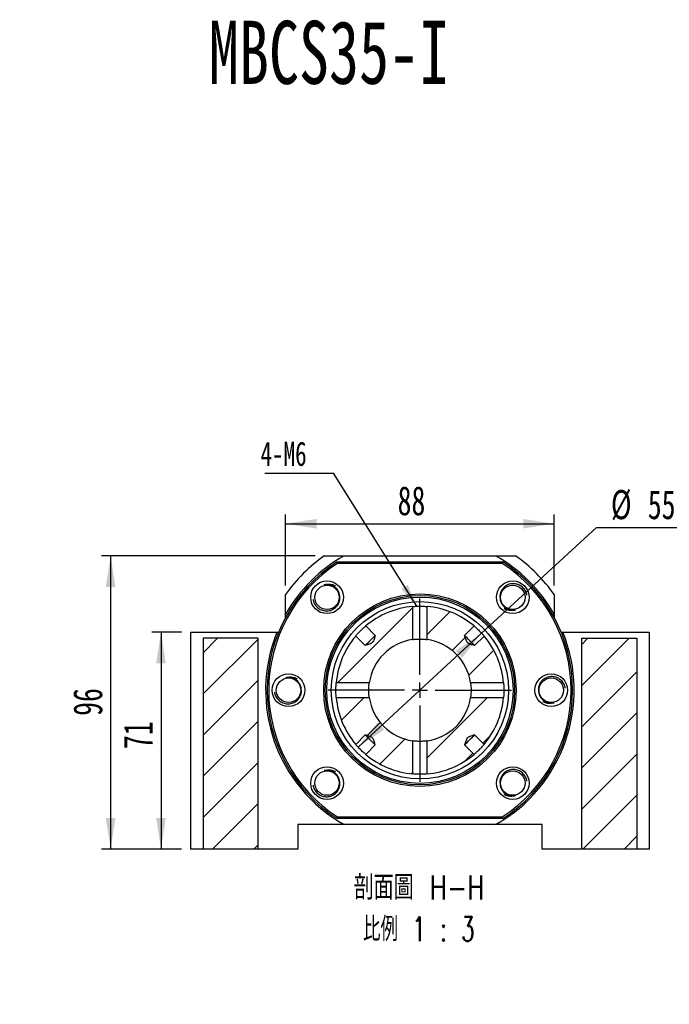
# Paper-space layout 'MBCS35-I' of a CAD drawing. Header units: millimetres. Extents: x 25 to 284, y 3 to 200.
# Tile 3 of 5: x 102 to 173, y 93 to 200. Entities that reach past the tile are written whole.
import ezdxf

# ---------------------------------------------------------------- set-up
doc = ezdxf.new("R2010")
doc.units = ezdxf.units.MM
doc.layers.add('圖層0', color=7, linetype='Continuous')
doc.styles.add('SLDTEXTSTYLE0', font='TXT', dxfattribs={"width": 0.7})
doc.styles.add('SLDTEXTSTYLE3', font='TXT', dxfattribs={"width": 0.7, "bigfont": 'bigfont'})
doc.styles.add('SLDTEXTSTYLE4', font='TXT', dxfattribs={"width": 0.75, "bigfont": 'bigfont'})
doc.styles.add('SLDTEXTSTYLE5', font='TXT', dxfattribs={"width": 0.65625, "bigfont": 'bigfont'})
doc.dimstyles.new('SLDDIMSTYLE1', dxfattribs={"dimtxt": 3.389974, "dimasz": 2.5, "dimexe": 0, "dimexo": 0.0625, "dimgap": 0.847493, "dimtad": 0, "dimtih": 1, "dimtoh": 1, "dimlfac": 3, "dimrnd": 1e-09, "dimzin": 12, "dimdsep": 46, "dimtxsty": 'SLDTEXTSTYLE0', "dimsah": 1, "dimcen": 0, "dimadec": 0, "dimazin": 3, "dimtfac": 1, "dimtmove": 0, "dimatfit": 3, "dimfxl": 0, "dimfrac": 2, "dimtolj": 1, "dimtzin": 12, "dimarcsym": 0})
doc.dimstyles.new('SLDDIMSTYLE2', dxfattribs={"dimtxt": 0.18, "dimasz": 2.5, "dimexe": 0, "dimexo": 0.0625, "dimgap": 0, "dimtad": 0, "dimtih": 1, "dimtoh": 1, "dimdec": 0, "dimrnd": 1e-09, "dimzin": 0, "dimdsep": 46, "dimtxsty": 'Standard', "dimsah": 1, "dimcen": 0.09, "dimadec": 0, "dimazin": 0, "dimtfac": 2.5, "dimtdec": 0, "dimtofl": 0, "dimtmove": 0, "dimatfit": 3, "dimfxl": 0, "dimfrac": 2, "dimtolj": 1, "dimtzin": 0, "dimarcsym": 0})
doc.dimstyles.new('SLDDIMSTYLE3', dxfattribs={"dimtxt": 3.389974, "dimasz": 2.5, "dimexe": 0, "dimexo": 0.0625, "dimgap": 0.847493, "dimtad": 1, "dimlfac": 3, "dimrnd": 1e-09, "dimzin": 12, "dimdsep": 46, "dimtxsty": 'SLDTEXTSTYLE0', "dimsah": 1, "dimcen": 0.09, "dimadec": 0, "dimazin": 3, "dimtfac": 1, "dimtofl": 0, "dimtmove": 0, "dimatfit": 3, "dimfxl": 0, "dimfrac": 2, "dimtolj": 1, "dimtzin": 12, "dimarcsym": 0})

# ---------------------------------------------------------------- blocks, each defined once
blk = doc.blocks.new('SW_SYMBOL_HOLE_DIAM')
at = {"layer": '圖層0', "color": 0}
blk.add_line((300, 0), (700, 1000), dxfattribs=at)
blk.add_circle((500, 500), 350, dxfattribs=at)
blk = doc.blocks.new('SW_SYMBOL_HOLE_SPOT')
at = {"layer": '圖層0', "color": 0}
for p, q in [((0, 875), (0, 75)), ((1600, 75), (1600, 875)), ((0, 75), (1600, 75))]:
    blk.add_line(p, q, dxfattribs=at)
blk = doc.blocks.new('SW_NOTE_13')
at = {"layer": '圖層0', "color": 0}
blk.add_line((19.65, 0), (0, 0), dxfattribs=at)
at = {"layer": '圖層0', "color": 0, "xscale": 0.003964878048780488, "yscale": 0.003964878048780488, "zscale": 0.003964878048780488}
for name, p in [('SW_SYMBOL_HOLE_DIAM', (3.77, 5.75)), ('SW_SYMBOL_HOLE_DIAM', (7.65, 0.52)), ('SW_SYMBOL_HOLE_SPOT', (0.45, 0.52))]:
    blk.add_blockref(name, p, dxfattribs=at)
at = {"layer": '圖層0', "color": 0, "char_height": 3.175, "attachment_point": 1}
for s, insert, style in [('14\\M+18AD1\\M+190FA', (7.79, 9.45), 'SLDTEXTSTYLE3'), ('6-', (0.45, 9.45), 'SLDTEXTSTYLE0'), ('20', (11.67, 4.21), 'SLDTEXTSTYLE0')]:
    blk.add_mtext(s, dxfattribs=dict(at, insert=insert, style=style))
blk = doc.blocks.new('_D_68')
at = {"layer": '圖層0', "color": 7}
for p, q in [((119.89, 133.46), (116.64, 133.46)), ((117.64, 133.46), (117.64, 109.79)), ((119.89, 109.79), (116.64, 109.79))]:
    blk.add_line(p, q, dxfattribs=at)
for points in [[(117.64, 133.46), (117.11, 130.07), (118.16, 130.07)], [(117.64, 109.79), (118.16, 113.18), (117.11, 113.18)]]:
    blk.add_solid(points, dxfattribs=at)
at = {"layer": '圖層0', "color": 7, "insert": (113.54, 120.71), "char_height": 3.175, "attachment_point": 1, "rotation": 90, "style": 'SLDTEXTSTYLE0'}
blk.add_mtext('71', dxfattribs=at)
blk = doc.blocks.new('_D_69')
at = {"layer": '圖層0', "color": 7}
for p, q in [((134.46, 141.79), (111.14, 141.79)), ((112.14, 141.79), (112.14, 109.79)), ((119.89, 109.79), (111.14, 109.79))]:
    blk.add_line(p, q, dxfattribs=at)
for points in [[(112.14, 141.79), (111.62, 138.4), (112.67, 138.4)], [(112.14, 109.79), (112.67, 113.18), (111.62, 113.18)]]:
    blk.add_solid(points, dxfattribs=at)
at = {"layer": '圖層0', "color": 7, "insert": (108.05, 124.33), "char_height": 3.175, "attachment_point": 1, "rotation": 90, "style": 'SLDTEXTSTYLE0'}
blk.add_mtext('96', dxfattribs=at)
blk = doc.blocks.new('_D_70')
at = {"layer": '圖層0', "color": 7}
for p, q in [((131.22, 138.56), (131.22, 146.29)), ((160.56, 138.56), (160.56, 146.29)), ((131.22, 145.29), (160.56, 145.29))]:
    blk.add_line(p, q, dxfattribs=at)
for points in [[(131.22, 145.29), (134.61, 144.77), (134.61, 145.81)], [(160.56, 145.29), (157.17, 145.81), (157.17, 144.77)]]:
    blk.add_solid(points, dxfattribs=at)
at = {"layer": '圖層0', "color": 7, "insert": (143.46, 149.39), "char_height": 3.175, "attachment_point": 1, "style": 'SLDTEXTSTYLE0'}
blk.add_mtext('88', dxfattribs=at)
blk = doc.blocks.new('_D_71')
at = {"layer": '圖層0', "color": 7}
for p, q in [((152.63, 133.34), (165.16, 144.87)), ((165.16, 144.87), (174.74, 144.87)), ((139.15, 120.92), (152.63, 133.34))]:
    blk.add_line(p, q, dxfattribs=at)
blk.add_arc((145.89, 127.13), 9.17, 46.3852, 48.8741, dxfattribs=at)
for points in [[(152.63, 133.34), (149.79, 131.43), (150.49, 130.66)], [(139.15, 120.92), (142, 122.83), (141.29, 123.6)]]:
    blk.add_solid(points, dxfattribs=at)
at = {"layer": '圖層0', "color": 7, "char_height": 3.175, "attachment_point": 1, "style": 'SLDTEXTSTYLE0'}
for s, insert in [('%%c', (166.74, 148.97)), ('55', (170.76, 148.97))]:
    blk.add_mtext(s, dxfattribs=dict(at, insert=insert))
blk = doc.blocks.new('SW_NOTE_14')
at = {"layer": '圖層0', "color": 0, "char_height": 2.6458, "attachment_point": 2}
for s, insert, style in [('\\M+19655\\M+196CA\\M+19AA4 H-H', (8.68, 3.41), 'SLDTEXTSTYLE4'), ('\\M+194E4\\M+197E1 1 : 3', (8.66, -1.12), 'SLDTEXTSTYLE5')]:
    blk.add_mtext(s, dxfattribs=dict(at, insert=insert, style=style))
blk = doc.blocks.new('SW_NOTE_15')
at = {"layer": '圖層0', "color": 0}
blk.add_line((-7.49, 0), (0, 0), dxfattribs=at)
at = {"layer": '圖層0', "color": 0, "insert": (-7.95, 3.43), "char_height": 2.646, "attachment_point": 1, "style": 'SLDTEXTSTYLE0'}
blk.add_mtext('4-M6', dxfattribs=at)
blk = doc.blocks.new('SW_CENTERMARKSYMBOL_35')
at = {"layer": '圖層0', "color": 0}
for p, q in [((0, 1.67), (0, 10)), ((-1.67, 0), (-10, 0)), ((0, 0), (-0.83, 0)), ((0, 0), (0, 0.83)), ((0, 0), (0, -0.83)), ((0, 0), (0.83, 0)), ((1.67, 0), (10, 0)), ((0, -1.67), (0, -10))]:
    blk.add_line(p, q, dxfattribs=at)

psp = doc.layouts.new('MBCS35-I')

# ---------------------------------------------------------------- hatches: boundary and pattern name
at = {"layer": '圖層0', "linetype": 'Continuous', "lineweight": 18}
h = psp.add_hatch(dxfattribs=at)
h.set_pattern_fill('ANSI31', color=256, style=0)
edge = h.paths.add_edge_path(flags=0)
edge.add_spline(control_points=[(141.0169, 133.0963), (140.9586, 132.8909), (140.9047, 132.6811), (140.8074, 132.491), (140.777, 132.4318), (140.7397, 132.3746), (140.6927, 132.3274), (140.6414, 132.276), (140.5782, 132.2363), (140.5131, 132.2043), (140.3265, 132.1125), (140.1229, 132.0592), (139.9229, 132.0024)], knot_values=[0.00402444, 0.00402444, 0.00402444, 0.00402444, 0.00594345, 0.00594345, 0.00594345, 0.00653765, 0.00653765, 0.00653765, 0.00718683, 0.00718683, 0.00718683, 0.00904577, 0.00904577, 0.00904577, 0.00904577], weights=[1, 1, 1, 1, 1, 1, 1, 1, 1, 1, 1, 1, 1], degree=3, periodic=0)
edge.add_line((139.9229, 132.0024), (138.8854, 133.0399))
edge.add_arc((145.8911, 127.1282), 9.1667, 139.840595, 175.046941)
edge.add_line((136.7586, 127.9197), (140.3641, 127.9197))
edge.add_arc((145.8911, 127.1282), 5.5833, 98.149212, 171.850788, ccw=False)
edge.add_line((145.0996, 132.6552), (145.0996, 136.2606))
edge.add_arc((145.8911, 127.1282), 9.1667, 94.953059, 130.159405)
edge.add_line((139.9793, 134.1339), (141.0169, 133.0963))
h = psp.add_hatch(dxfattribs=at)
h.set_pattern_fill('ANSI31', color=256, style=0)
edge = h.paths.add_edge_path(flags=0)
edge.add_line((152.8967, 133.0399), (151.8592, 132.0024))
edge.add_spline(control_points=[(151.8592, 132.0024), (151.8172, 132.0143), (151.7753, 132.0264), (151.7335, 132.0387), (151.6028, 132.0774), (151.4718, 132.1172), (151.3459, 132.1696), (151.2733, 132.1998), (151.2014, 132.2351), (151.1394, 132.2834), (151.0872, 132.324), (151.0427, 132.3757), (151.0079, 132.4319), (150.8876, 132.6263), (150.8339, 132.8557), (150.7712, 133.0755), (150.7692, 133.0824), (150.7672, 133.0894), (150.7652, 133.0963)], knot_values=[0.00196104, 0.00196104, 0.00196104, 0.00196104, 0.00235334, 0.00235334, 0.00235334, 0.00358141, 0.00358141, 0.00358141, 0.00429173, 0.00429173, 0.00429173, 0.00489204, 0.00489204, 0.00489204, 0.00697954, 0.00697954, 0.00697954, 0.00704534, 0.00704534, 0.00704534, 0.00704534], weights=[1, 1, 1, 1, 1, 1, 1, 1, 1, 1, 1, 1, 1, 1, 1, 1, 1, 1, 1], degree=3, periodic=0)
edge.add_line((150.7652, 133.0963), (151.8028, 134.1339))
edge.add_arc((145.8911, 127.1282), 9.1667, 49.840595, 85.046941)
edge.add_line((146.6825, 136.2606), (146.6825, 132.6552))
edge.add_arc((145.8911, 127.1282), 5.5833, 8.149212, 81.850788, ccw=False)
edge.add_line((151.418, 127.9197), (155.0235, 127.9197))
edge.add_arc((145.8911, 127.1282), 9.1667, 4.953059, 40.159405)
h = psp.add_hatch(dxfattribs=at)
h.set_pattern_fill('ANSI31', color=256, style=0)
h.paths.add_polyline_path([(122.2244, 109.7949), (128.2244, 109.7949), (128.2244, 132.7949), (122.2244, 132.7949)], flags=0)
h = psp.add_hatch(dxfattribs=at)
h.set_pattern_fill('ANSI31', color=256, style=0)
h.paths.add_polyline_path([(163.5577, 109.7949), (169.5577, 109.7949), (169.5577, 132.7949), (163.5577, 132.7949)], flags=0)
h = psp.add_hatch(dxfattribs=at)
h.set_pattern_fill('ANSI31', color=256, style=0)
edge = h.paths.add_edge_path(flags=0)
edge.add_spline(control_points=[(139.9229, 122.254), (139.9299, 122.252), (139.9368, 122.2501), (139.9438, 122.2481), (140.1636, 122.1853), (140.393, 122.1316), (140.5873, 122.0114), (140.6436, 121.9766), (140.6953, 121.9321), (140.7359, 121.8799), (140.7841, 121.8179), (140.8194, 121.7459), (140.8496, 121.6734), (140.902, 121.5475), (140.9419, 121.4165), (140.9805, 121.2857), (140.9929, 121.2439), (141.005, 121.202), (141.0169, 121.1601)], knot_values=[0.00799936, 0.00799936, 0.00799936, 0.00799936, 0.00806437, 0.00806437, 0.00806437, 0.01012652, 0.01012652, 0.01012652, 0.01071954, 0.01071954, 0.01071954, 0.01142123, 0.01142123, 0.01142123, 0.01263439, 0.01263439, 0.01263439, 0.01302192, 0.01302192, 0.01302192, 0.01302192], weights=[1, 1, 1, 1, 1, 1, 1, 1, 1, 1, 1, 1, 1, 1, 1, 1, 1, 1, 1], degree=3, periodic=0)
edge.add_line((141.0169, 121.1601), (139.9793, 120.1226))
edge.add_arc((145.8911, 127.1282), 9.1667, 229.840595, 265.046941)
edge.add_line((145.0996, 117.9958), (145.0996, 121.6013))
edge.add_arc((145.8911, 127.1282), 5.5833, 188.149212, 261.850788, ccw=False)
edge.add_line((140.3641, 126.3368), (136.7586, 126.3368))
edge.add_arc((145.8911, 127.1282), 9.1667, 184.953059, 220.159405)
edge.add_line((138.8854, 121.2165), (139.9229, 122.254))
h = psp.add_hatch(dxfattribs=at)
h.set_pattern_fill('ANSI31', color=256, style=0)
edge = h.paths.add_edge_path(flags=0)
edge.add_line((151.8592, 122.254), (152.8967, 121.2165))
edge.add_arc((145.8911, 127.1282), 9.1667, 319.840595, 355.046941)
edge.add_line((155.0235, 126.3368), (151.418, 126.3368))
edge.add_arc((145.8911, 127.1282), 5.5833, 278.149212, 351.850788, ccw=False)
edge.add_line((146.6825, 121.6013), (146.6825, 117.9958))
edge.add_arc((145.8911, 127.1282), 9.1667, 274.953059, 310.159405)
edge.add_line((151.8028, 120.1226), (150.7652, 121.1601))
edge.add_spline(control_points=[(150.7652, 121.1601), (150.7672, 121.167), (150.7692, 121.174), (150.7712, 121.1809), (150.8339, 121.4007), (150.8876, 121.6301), (151.0079, 121.8245), (151.0427, 121.8807), (151.0872, 121.9324), (151.1394, 121.973), (151.2014, 122.0213), (151.2733, 122.0566), (151.3459, 122.0868), (151.4718, 122.1392), (151.6028, 122.179), (151.7335, 122.2177), (151.7753, 122.23), (151.8172, 122.2421), (151.8592, 122.254)], knot_values=[0.00799936, 0.00799936, 0.00799936, 0.00799936, 0.00806437, 0.00806437, 0.00806437, 0.01012652, 0.01012652, 0.01012652, 0.01071954, 0.01071954, 0.01071954, 0.01142123, 0.01142123, 0.01142123, 0.01263439, 0.01263439, 0.01263439, 0.01302192, 0.01302192, 0.01302192, 0.01302192], weights=[1, 1, 1, 1, 1, 1, 1, 1, 1, 1, 1, 1, 1, 1, 1, 1, 1, 1, 1], degree=3, periodic=0)

# ---------------------------------------------------------------- linework, layer by layer
at = {"color": 7, "linetype": 'Continuous', "lineweight": 25}
for p, q in [((135.4561, 141.7949), (137.6297, 141.7949)), ((136.848, 141.1282), (154.9342, 141.1282)), ((154.8849, 140.9615), (136.8972, 140.9615)), ((137.6297, 141.7949), (154.1524, 141.7949)), ((154.1524, 141.7949), (156.326, 141.7949)), ((131.2244, 135.3896), (131.2244, 137.5632)), ((160.5577, 137.5632), (160.5577, 135.3896)), ((131.2244, 135.0444), (131.2244, 135.3896)), ((145.0996, 136.2606), (145.0996, 132.6552)), ((146.6825, 132.6552), (146.6825, 136.2606)), ((160.5577, 135.3896), (160.5577, 135.0444)), ((120.8911, 109.7949), (120.8911, 133.4615)), ((120.8911, 133.4615), (130.2946, 133.4615)), ((130.2946, 133.4615), (130.4746, 133.4615)), ((141.0169, 133.0963), (139.9793, 134.1339)), ((151.8028, 134.1339), (150.7652, 133.0963)), ((161.3075, 133.4615), (161.4875, 133.4615)), ((161.4875, 133.4615), (170.8911, 133.4615)), ((170.8911, 133.4615), (170.8911, 109.7949)), ((122.2244, 132.7949), (122.2244, 109.7949)), ((128.2244, 132.7949), (122.2244, 132.7949)), ((128.2244, 109.7949), (128.2244, 132.7949)), ((138.8854, 133.0399), (139.9229, 132.0024)), ((151.8592, 132.0024), (152.8967, 133.0399)), ((163.5577, 109.7949), (163.5577, 132.7949)), ((163.5577, 132.7949), (169.5577, 132.7949)), ((169.5577, 132.7949), (169.5577, 109.7949)), ((140.3641, 127.9197), (136.7586, 127.9197)), ((155.0235, 127.9197), (151.418, 127.9197)), ((136.7586, 126.3368), (140.3641, 126.3368)), ((151.418, 126.3368), (155.0235, 126.3368)), ((139.9229, 122.254), (138.8854, 121.2165)), ((145.0996, 121.6013), (145.0996, 117.9958)), ((146.6825, 117.9958), (146.6825, 121.6013)), ((152.8967, 121.2165), (151.8592, 122.254)), ((139.9793, 120.1226), (141.0169, 121.1601)), ((150.7652, 121.1601), (151.8028, 120.1226)), ((154.9342, 113.1282), (136.848, 113.1282)), ((136.8972, 113.2949), (154.8849, 113.2949)), ((132.5577, 112.4615), (132.5577, 109.7949)), ((137.6297, 112.4615), (132.5577, 112.4615)), ((154.1524, 112.4615), (137.6297, 112.4615)), ((159.2244, 112.4615), (154.1524, 112.4615)), ((159.2244, 109.7949), (159.2244, 112.4615)), ((122.2244, 109.7949), (120.8911, 109.7949)), ((128.2244, 109.7949), (122.2244, 109.7949)), ((132.5577, 109.7949), (128.2244, 109.7949)), ((163.5577, 109.7949), (159.2244, 109.7949)), ((169.5577, 109.7949), (163.5577, 109.7949)), ((170.8911, 109.7949), (169.5577, 109.7949))]:
    psp.add_line(p, q, dxfattribs=at)
at = {"color": 7, "linetype": 'Continuous', "lineweight": 25, "flags": 128}
for points in [[(141.0169, 133.0963), (140.958, 133.0374), (140.8637, 132.9432), (140.7462, 132.8256), (140.6123, 132.6917), (140.4699, 132.5494), (140.3276, 132.407), (140.1936, 132.2731), (140.0761, 132.1555), (139.9818, 132.0613), (139.9188, 131.9983)], [(151.8592, 132.0024), (151.8003, 132.0613), (151.706, 132.1555), (151.5885, 132.2731), (151.4546, 132.407), (151.3122, 132.5494), (151.1699, 132.6917), (151.0359, 132.8256), (150.9184, 132.9432), (150.8242, 133.0374), (150.7611, 133.1005)], [(139.9229, 122.254), (139.9818, 122.1951), (140.0761, 122.1009), (140.1936, 121.9833), (140.3276, 121.8494), (140.4699, 121.7071), (140.6123, 121.5647), (140.7462, 121.4308), (140.8637, 121.3132), (140.958, 121.219), (141.021, 121.1559)], [(150.7652, 121.1601), (150.8242, 121.219), (150.9184, 121.3132), (151.0359, 121.4308), (151.1699, 121.5647), (151.3122, 121.7071), (151.4546, 121.8494), (151.5885, 121.9833), (151.706, 122.1009), (151.8003, 122.1951), (151.8633, 122.2582)]]:
    psp.add_lwpolyline(points, dxfattribs=at)
at = {"color": 7, "linetype": 'Continuous', "lineweight": 25}
for centre, radius in [((135.7559, 137.2634), 1.7833), ((135.7559, 137.2634), 1.3333), ((156.0263, 137.2634), 1.7833), ((156.0263, 137.2634), 1.3333), ((145.8911, 127.1282), 10.5), ((145.8911, 127.1282), 10.3333), ((145.8911, 127.1282), 10.1667), ((145.8911, 127.1282), 9.6667), ((131.5577, 127.1282), 1.7833), ((160.2244, 127.1282), 1.7833), ((131.5577, 127.1282), 1.3333), ((160.2244, 127.1282), 1.3333), ((135.7559, 116.993), 1.7833), ((135.7559, 116.993), 1.3333), ((156.0263, 116.993), 1.7833), ((156.0263, 116.993), 1.3333)]:
    psp.add_circle(centre, radius, dxfattribs=at)
for radius, start, end in [(16.6667, 122.85988, 237.14012), (16.5, 123.030152, 236.969848), (16.8333, 119.391442, 150.608558), (18, 125.430945, 144.569055), (16.8333, 29.391442, 60.608558), (16.5, 303.030152, 56.969848), (16.6667, 302.85988, 57.14012), (18, 35.430945, 54.569055), (9.1667, 94.953059, 130.159405), (9.1667, 49.840595, 85.046941), (16.8333, 157.899174, 240.608558), (16.8333, 299.391442, 22.100826), (9.1667, 139.840595, 175.046941), (5.5833, 98.149212, 171.850788), (5.5833, 8.149212, 81.850788), (9.1667, 4.953059, 40.159405), (9.1667, 184.953059, 220.159405), (5.5833, 188.149212, 261.850788), (5.5833, 278.149212, 351.850788), (9.1667, 319.840595, 355.046941), (9.1667, 229.840595, 265.046941), (9.1667, 274.953059, 310.159405)]:
    psp.add_arc((145.8911, 127.1282), radius, start, end, dxfattribs=at)
for points in [[(136.8972, 140.9615), (136.8808, 141.0171), (136.8643, 141.0726), (136.848, 141.1282)], [(154.9342, 141.1282), (154.9178, 141.0726), (154.9014, 141.0171), (154.8849, 140.9615)], [(136.8972, 113.2949), (136.8808, 113.2393), (136.8643, 113.1838), (136.848, 113.1282)], [(154.9342, 113.1282), (154.9178, 113.1838), (154.9014, 113.2393), (154.8849, 113.2949)]]:
    psp.add_open_spline(points, degree=3, dxfattribs=at)
for points, knots in [([(135.4474, 138.6249), (135.6016, 138.665), (135.9125, 138.7459), (136.3184, 138.6761), (136.5723, 138.5813), (136.664, 138.5222), (136.685, 138.5087)], [0, 0, 0, 0, 0.369642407, 0.745146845, 0.94166788, 1, 1, 1, 1]), ([(137.1174, 137.5719), (137.0768, 137.7509), (137.0009, 137.9209), (136.7894, 138.2196), (136.6537, 138.348), (136.344, 138.5427), (136.1689, 138.6091), (135.9015, 138.6548), (135.8103, 138.6614), (135.6273, 138.6565), (135.5368, 138.6452), (135.4474, 138.6249)], [0, 0, 0, 0, 0.25, 0.25, 0.5, 0.5, 0.75, 0.75, 0.875, 0.875, 1, 1, 1, 1]), ([(157.5625, 137.489), (157.5577, 137.5232), (157.5407, 137.6456), (157.4658, 137.8444), (157.3405, 138.0758), (157.1774, 138.2807), (156.9826, 138.4547), (156.7625, 138.5928), (156.5228, 138.6897), (156.2725, 138.7449), (156.0175, 138.7562), (155.7656, 138.7254), (155.5234, 138.651), (155.2265, 138.5013), (154.911, 138.2235), (154.6724, 137.79), (154.5927, 137.3446), (154.6433, 137.071), (154.6647, 136.9549)], [0, 0, 0, 0, 0.02180913, 0.07797473, 0.13290893, 0.18784297, 0.24258899, 0.29732489, 0.35129774, 0.40527065, 0.45859643, 0.51191469, 0.56492392, 0.61793299, 0.72139249, 0.82493034, 0.92573467, 1, 1, 1, 1]), ([(134.2196, 137.0378), (134.2244, 137.0036), (134.2414, 136.8812), (134.3163, 136.6824), (134.4416, 136.451), (134.6047, 136.2461), (134.7995, 136.0721), (135.0197, 135.934), (135.2594, 135.8371), (135.5096, 135.7819), (135.7646, 135.7706), (136.0165, 135.8014), (136.2587, 135.8758), (136.5556, 136.0255), (136.8711, 136.3033), (137.1097, 136.7368), (137.1894, 137.1823), (137.1388, 137.4559), (137.1174, 137.5719)], [0, 0, 0, 0, 0.021809, 0.07797461, 0.13290881, 0.18784286, 0.24258897, 0.29732487, 0.35129768, 0.40527058, 0.45859638, 0.51191468, 0.56492387, 0.61793295, 0.72139237, 0.82493046, 0.92573466, 1, 1, 1, 1]), ([(154.6647, 136.9549), (154.7053, 136.7759), (154.7812, 136.6059), (154.9928, 136.3072), (155.1284, 136.1789), (155.4381, 135.9841), (155.6132, 135.9177), (155.8807, 135.872), (155.9718, 135.8654), (156.1548, 135.8703), (156.2453, 135.8816), (156.3348, 135.9019)], [0, 0, 0, 0, 0.25, 0.25, 0.5, 0.5, 0.75, 0.75, 0.875, 0.875, 1, 1, 1, 1]), ([(145.0969, 136.2603), (145.1052, 136.2611), (145.1365, 136.2639), (145.283, 136.2755), (145.5154, 136.2884), (145.7962, 136.2959), (146.0862, 136.2942), (146.3523, 136.2844), (146.5686, 136.2703), (146.6463, 136.2637), (146.6836, 136.2605)], [0, 0, 0, 0, 0.04976705, 0.18680662, 0.3243624, 0.46193253, 0.59899341, 0.73581701, 0.87303931, 1, 1, 1, 1]), ([(156.3348, 135.9019), (156.1805, 135.8618), (155.8696, 135.7809), (155.4638, 135.8507), (155.2098, 135.9455), (155.1181, 136.0046), (155.0971, 136.0181)], [0, 0, 0, 0, 0.369642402, 0.745146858, 0.94166812, 1, 1, 1, 1]), ([(138.8855, 133.0398), (138.8984, 133.0552), (138.9315, 133.0946), (139.0476, 133.2284), (139.2144, 133.411), (139.4105, 133.6134), (139.6124, 133.8087), (139.794, 133.9744), (139.9271, 134.0898), (139.9658, 134.1223), (139.981, 134.1351)], [0, 0, 0, 0, 0.08788128, 0.22511354, 0.36274705, 0.5001712, 0.63710179, 0.77402266, 0.91143144, 1, 1, 1, 1]), ([(151.8027, 134.1338), (151.8181, 134.1209), (151.8574, 134.0878), (151.9912, 133.9717), (152.1739, 133.8049), (152.3763, 133.6088), (152.5716, 133.4069), (152.7372, 133.2254), (152.852, 133.0929), (152.8842, 133.0546), (152.8966, 133.0398)], [0, 0, 0, 0, 0.088112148, 0.225704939, 0.363700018, 0.501485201, 0.638775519, 0.776056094, 0.913825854, 1, 1, 1, 1]), ([(141.0169, 133.0963), (140.9788, 132.9621), (140.9397, 132.8282), (140.8696, 132.6307), (140.8444, 132.5654), (140.7813, 132.4385), (140.7436, 132.3787), (140.6429, 132.2774), (140.5837, 132.2396), (140.457, 132.1761), (140.3913, 132.1507), (140.1929, 132.0801), (140.0581, 132.0408), (139.9229, 132.0024)], [0, 0, 0, 0, 0.25, 0.25, 0.375, 0.375, 0.5, 0.5, 0.625, 0.625, 0.75, 0.75, 1, 1, 1, 1]), ([(145.0983, 132.6549), (145.1057, 132.656), (145.1357, 132.6604), (145.2789, 132.6792), (145.5092, 132.7005), (145.7895, 132.7132), (146.0789, 132.7107), (146.3447, 132.695), (146.5648, 132.6717), (146.6459, 132.6603), (146.6858, 132.6546)], [0, 0, 0, 0, 0.044303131, 0.180901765, 0.318903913, 0.456976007, 0.593688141, 0.729732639, 0.866801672, 1, 1, 1, 1]), ([(151.8592, 132.0024), (151.7233, 132.041), (151.5876, 132.0805), (151.3882, 132.1517), (151.322, 132.1775), (151.2278, 132.225), (151.1972, 132.2424), (151.139, 132.2824), (151.1113, 132.3052), (151.0376, 132.3801), (150.9994, 132.441), (150.9373, 132.5664), (150.9122, 132.6314), (150.8425, 132.8281), (150.8034, 132.9621), (150.7652, 133.0963)], [0, 0, 0, 0, 0.25, 0.25, 0.375, 0.375, 0.4375, 0.4375, 0.5, 0.5, 0.625, 0.625, 0.75, 0.75, 1, 1, 1, 1]), ([(131.2492, 128.4897), (131.4035, 128.5298), (131.7144, 128.6107), (132.1202, 128.5409), (132.3742, 128.4461), (132.4658, 128.387), (132.4868, 128.3735)], [0, 0, 0, 0, 0.36964241, 0.74514736, 0.94166762, 1, 1, 1, 1]), ([(132.9192, 127.4367), (132.8787, 127.6157), (132.8027, 127.7857), (132.5912, 128.0844), (132.4556, 128.2128), (132.1458, 128.4075), (131.9708, 128.4739), (131.7033, 128.5196), (131.6122, 128.5262), (131.4292, 128.5213), (131.3387, 128.51), (131.2492, 128.4897)], [0, 0, 0, 0, 0.25, 0.25, 0.5, 0.5, 0.75, 0.75, 0.875, 0.875, 1, 1, 1, 1]), ([(136.7589, 126.334), (136.7582, 126.3424), (136.7554, 126.3736), (136.7438, 126.5201), (136.7309, 126.7526), (136.7233, 127.0334), (136.725, 127.3234), (136.7349, 127.5894), (136.7489, 127.8058), (136.7556, 127.8834), (136.7588, 127.9207)], [0, 0, 0, 0, 0.04976705, 0.18680662, 0.3243624, 0.46193253, 0.59899341, 0.73581701, 0.87303931, 1, 1, 1, 1]), ([(140.3626, 126.3479), (140.362, 126.3518), (140.3579, 126.3798), (140.3399, 126.5173), (140.3188, 126.746), (140.3061, 127.0268), (140.3085, 127.316), (140.3243, 127.5819), (140.3476, 127.802), (140.359, 127.883), (140.3646, 127.923)], [0, 0, 0, 0, 0.02286121, 0.16252456, 0.30362291, 0.44479278, 0.58457217, 0.72366895, 0.86381325, 1, 1, 1, 1]), ([(151.4177, 127.921), (151.4188, 127.9136), (151.4233, 127.8836), (151.4421, 127.7404), (151.4633, 127.51), (151.476, 127.2297), (151.4736, 126.9404), (151.4578, 126.6746), (151.4345, 126.4544), (151.4231, 126.3734), (151.4175, 126.3335)], [0, 0, 0, 0, 0.044303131, 0.180901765, 0.318903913, 0.456976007, 0.593688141, 0.729732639, 0.866801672, 1, 1, 1, 1]), ([(155.0232, 127.9224), (155.0239, 127.9141), (155.0268, 127.8828), (155.0383, 127.7363), (155.0512, 127.5039), (155.0588, 127.223), (155.0571, 126.933), (155.0472, 126.667), (155.0332, 126.4506), (155.0265, 126.373), (155.0233, 126.3357)], [0, 0, 0, 0, 0.04976705, 0.18680662, 0.3243624, 0.46193253, 0.59899341, 0.73581701, 0.87303931, 1, 1, 1, 1]), ([(161.7606, 127.3538), (161.7559, 127.3881), (161.7389, 127.5104), (161.6639, 127.7092), (161.5386, 127.9406), (161.3756, 128.1455), (161.1807, 128.3195), (160.9606, 128.4576), (160.7209, 128.5545), (160.4706, 128.6097), (160.2156, 128.621), (159.9637, 128.5902), (159.7216, 128.5158), (159.4246, 128.3661), (159.1091, 128.0883), (158.8705, 127.6548), (158.7908, 127.2094), (158.8414, 126.9358), (158.8629, 126.8197)], [0, 0, 0, 0, 0.02180895, 0.07797468, 0.13290871, 0.18784277, 0.24258887, 0.29732477, 0.35129758, 0.40527048, 0.45859627, 0.51191468, 0.56492372, 0.61793283, 0.72139235, 0.8249304, 0.9257346, 1, 1, 1, 1]), ([(130.0215, 126.9026), (130.0262, 126.8684), (130.0432, 126.7461), (130.1182, 126.5472), (130.2435, 126.3158), (130.4066, 126.1109), (130.6014, 125.9369), (130.8215, 125.7988), (131.0612, 125.7019), (131.3115, 125.6467), (131.5665, 125.6354), (131.8184, 125.6662), (132.0606, 125.7406), (132.3575, 125.8903), (132.673, 126.1681), (132.9116, 126.6016), (132.9913, 127.0471), (132.9407, 127.3207), (132.9192, 127.4367)], [0, 0, 0, 0, 0.02180895, 0.07797468, 0.13290871, 0.18784277, 0.24258887, 0.29732477, 0.35129758, 0.40527048, 0.45859627, 0.51191468, 0.56492372, 0.61793283, 0.72139235, 0.8249304, 0.9257346, 1, 1, 1, 1]), ([(158.8629, 126.8197), (158.9034, 126.6407), (158.9794, 126.4707), (159.1909, 126.172), (159.3265, 126.0437), (159.6363, 125.8489), (159.8113, 125.7825), (160.0788, 125.7368), (160.17, 125.7302), (160.3529, 125.7351), (160.4434, 125.7464), (160.5329, 125.7667)], [0, 0, 0, 0, 0.25, 0.25, 0.5, 0.5, 0.75, 0.75, 0.875, 0.875, 1, 1, 1, 1]), ([(160.5329, 125.7667), (160.3787, 125.7266), (160.0677, 125.6457), (159.6619, 125.7155), (159.4079, 125.8103), (159.3163, 125.8694), (159.2953, 125.8829)], [0, 0, 0, 0, 0.36964241, 0.74514736, 0.94166762, 1, 1, 1, 1]), ([(141.0169, 121.1601), (140.9783, 121.296), (140.9387, 121.4316), (140.8676, 121.6311), (140.8418, 121.6972), (140.7942, 121.7915), (140.7768, 121.822), (140.7369, 121.8803), (140.7141, 121.9079), (140.6391, 121.9816), (140.5783, 122.0199), (140.4528, 122.082), (140.3879, 122.107), (140.1911, 122.1768), (140.0572, 122.2159), (139.9229, 122.254)], [0, 0, 0, 0, 0.25, 0.25, 0.375, 0.375, 0.4375, 0.4375, 0.5, 0.5, 0.625, 0.625, 0.75, 0.75, 1, 1, 1, 1]), ([(146.684, 121.6016), (146.6482, 121.5965), (146.5728, 121.5858), (146.3599, 121.5627), (146.1204, 121.5479), (145.8632, 121.5431), (145.6054, 121.55), (145.3556, 121.569), (145.1795, 121.5899), (145.1291, 121.5973), (145.1108, 121.5999)], [0, 0, 0, 0, 0.125804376, 0.265503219, 0.405925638, 0.503606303, 0.64237761, 0.781111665, 0.920835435, 1, 1, 1, 1]), ([(151.8592, 122.254), (151.7233, 122.2154), (151.5876, 122.1759), (151.3882, 122.1047), (151.322, 122.0789), (151.2278, 122.0314), (151.1972, 122.014), (151.139, 121.974), (151.1113, 121.9513), (151.0376, 121.8763), (150.9994, 121.8154), (150.9373, 121.69), (150.9122, 121.625), (150.8425, 121.4283), (150.8034, 121.2943), (150.7652, 121.1601)], [0, 0, 0, 0, 0.25, 0.25, 0.375, 0.375, 0.4375, 0.4375, 0.5, 0.5, 0.625, 0.625, 0.75, 0.75, 1, 1, 1, 1]), ([(139.9794, 120.1227), (139.9641, 120.1356), (139.9247, 120.1686), (139.7909, 120.2847), (139.6082, 120.4515), (139.4059, 120.6476), (139.2105, 120.8495), (139.0449, 121.0311), (138.9301, 121.1635), (138.8979, 121.2018), (138.8855, 121.2166)], [0, 0, 0, 0, 0.088112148, 0.225704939, 0.363700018, 0.501485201, 0.638775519, 0.776056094, 0.913825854, 1, 1, 1, 1]), ([(152.8997, 121.2202), (152.8859, 121.2039), (152.8522, 121.1637), (152.7346, 121.0282), (152.5677, 120.8454), (152.3716, 120.643), (152.1697, 120.4477), (151.9882, 120.2821), (151.8558, 120.1672), (151.8174, 120.135), (151.8027, 120.1227)], [0, 0, 0, 0, 0.09356604, 0.230335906, 0.367505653, 0.504466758, 0.640935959, 0.777395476, 0.914341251, 1, 1, 1, 1]), ([(135.4474, 118.3545), (135.6016, 118.3946), (135.9125, 118.4755), (136.3184, 118.4058), (136.5723, 118.3109), (136.664, 118.2518), (136.685, 118.2383)], [0, 0, 0, 0, 0.369642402, 0.745146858, 0.94166812, 1, 1, 1, 1]), ([(137.1174, 117.3015), (137.0768, 117.4805), (137.0009, 117.6505), (136.7894, 117.9492), (136.6537, 118.0776), (136.344, 118.2723), (136.1689, 118.3387), (135.9015, 118.3844), (135.8103, 118.391), (135.6273, 118.3861), (135.5368, 118.3748), (135.4474, 118.3545)], [0, 0, 0, 0, 0.25, 0.25, 0.5, 0.5, 0.75, 0.75, 0.875, 0.875, 1, 1, 1, 1]), ([(157.5625, 117.2186), (157.5577, 117.2529), (157.5407, 117.3752), (157.4658, 117.574), (157.3405, 117.8054), (157.1774, 118.0103), (156.9826, 118.1843), (156.7625, 118.3224), (156.5228, 118.4193), (156.2725, 118.4745), (156.0175, 118.4858), (155.7656, 118.455), (155.5234, 118.3806), (155.2265, 118.2309), (154.911, 117.9531), (154.6724, 117.5196), (154.5927, 117.0742), (154.6433, 116.8006), (154.6647, 116.6845)], [0, 0, 0, 0, 0.021809, 0.07797461, 0.13290881, 0.18784286, 0.24258897, 0.29732487, 0.35129768, 0.40527058, 0.45859638, 0.51191468, 0.56492387, 0.61793295, 0.72139237, 0.82493046, 0.92573466, 1, 1, 1, 1]), ([(134.2196, 116.7674), (134.2244, 116.7332), (134.2414, 116.6109), (134.3163, 116.412), (134.4416, 116.1806), (134.6047, 115.9757), (134.7995, 115.8017), (135.0197, 115.6636), (135.2594, 115.5667), (135.5096, 115.5115), (135.7646, 115.5002), (136.0165, 115.531), (136.2587, 115.6054), (136.5556, 115.7551), (136.8711, 116.0329), (137.1097, 116.4664), (137.1894, 116.9119), (137.1388, 117.1855), (137.1174, 117.3015)], [0, 0, 0, 0, 0.02180913, 0.07797473, 0.13290893, 0.18784297, 0.24258899, 0.29732489, 0.35129774, 0.40527065, 0.45859643, 0.51191469, 0.56492392, 0.61793299, 0.72139249, 0.82493034, 0.92573467, 1, 1, 1, 1]), ([(146.6844, 117.996), (146.6461, 117.9927), (146.5668, 117.9859), (146.3482, 117.9718), (146.1111, 117.9632), (145.8584, 117.9605), (145.6044, 117.9647), (145.3532, 117.9764), (145.1715, 117.9895), (145.1188, 117.9942), (145.0976, 117.9961)], [0, 0, 0, 0, 0.12929263, 0.26693571, 0.40481669, 0.4946956, 0.63197697, 0.76924435, 0.90687909, 1, 1, 1, 1]), ([(154.6647, 116.6845), (154.7053, 116.5055), (154.7812, 116.3355), (154.9928, 116.0368), (155.1284, 115.9085), (155.4381, 115.7138), (155.6132, 115.6473), (155.8807, 115.6016), (155.9718, 115.595), (156.1548, 115.5999), (156.2453, 115.6112), (156.3348, 115.6315)], [0, 0, 0, 0, 0.25, 0.25, 0.5, 0.5, 0.75, 0.75, 0.875, 0.875, 1, 1, 1, 1]), ([(156.3348, 115.6315), (156.1805, 115.5914), (155.8696, 115.5105), (155.4638, 115.5803), (155.2098, 115.6751), (155.1181, 115.7342), (155.0971, 115.7477)], [0, 0, 0, 0, 0.369642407, 0.745146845, 0.94166788, 1, 1, 1, 1])]:
    psp.add_open_spline(points, degree=3, knots=knots, dxfattribs=at)

# ---------------------------------------------------------------- block references
at = {"layer": '圖層0', "color": 7}
for name, p in [('SW_NOTE_15', (136.4448, 150.82)), ('SW_CENTERMARKSYMBOL_35', (145.8911, 127.1282)), ('SW_NOTE_13', (78.7199, 92.8581))]:
    psp.add_blockref(name, p, dxfattribs=at)
at = {"layer": '圖層0'}
psp.add_blockref('SW_NOTE_14', (137.1157, 103.5151), dxfattribs=at)

# ---------------------------------------------------------------- texts
at = {"layer": '圖層0', "color": 7, "insert": (122.8678, 200.1623), "char_height": 6.87917, "attachment_point": 1, "style": 'SLDTEXTSTYLE0'}
psp.add_mtext('MBCS35-I', dxfattribs=at)

# ---------------------------------------------------------------- dimensions: what is measured, and where the dimension line sits
at = {"layer": '圖層0', "color": 7}
dim = psp.add_linear_dim(base=(160.5577, 145.2929), p1=(131.2244, 137.5632), p2=(160.5577, 137.5632), dimstyle='SLDDIMSTYLE3', dxfattribs=at)
dim.commit()
dim.dimension.update_dxf_attribs({"geometry": '_D_70', "text_midpoint": (145.4431, 145.2929), "dimtype": 160})
dim = psp.add_diameter_dim_2p(p1=(152.6334, 133.3386), p2=(139.1487, 120.9178), dimstyle='SLDDIMSTYLE1', dxfattribs=at)
dim.commit()
dim.dimension.update_dxf_attribs({"geometry": '_D_71', "text_midpoint": (170.7409, 147.4096), "dimtype": 163})
for base, p1, picture, middle in [((112.1442, 109.7949), (135.4561, 141.7949), '_D_69', (112.1442, 126.3147)), ((117.6361, 109.7949), (120.8911, 133.4615), '_D_68', (117.6361, 122.6997))]:
    dim = psp.add_linear_dim(base=base, p1=p1, p2=(120.8911, 109.7949), angle=90, dimstyle='SLDDIMSTYLE3', dxfattribs=at)
    dim.commit()
    dim.dimension.update_dxf_attribs({"geometry": picture, "text_midpoint": middle, "dimtype": 160})

# ---------------------------------------------------------------- leaders
psp.add_leader([(145.5381, 136.2881), (136.4448, 150.82)], dimstyle='SLDDIMSTYLE2', dxfattribs=at)

doc.saveas('drawing.dxf')
